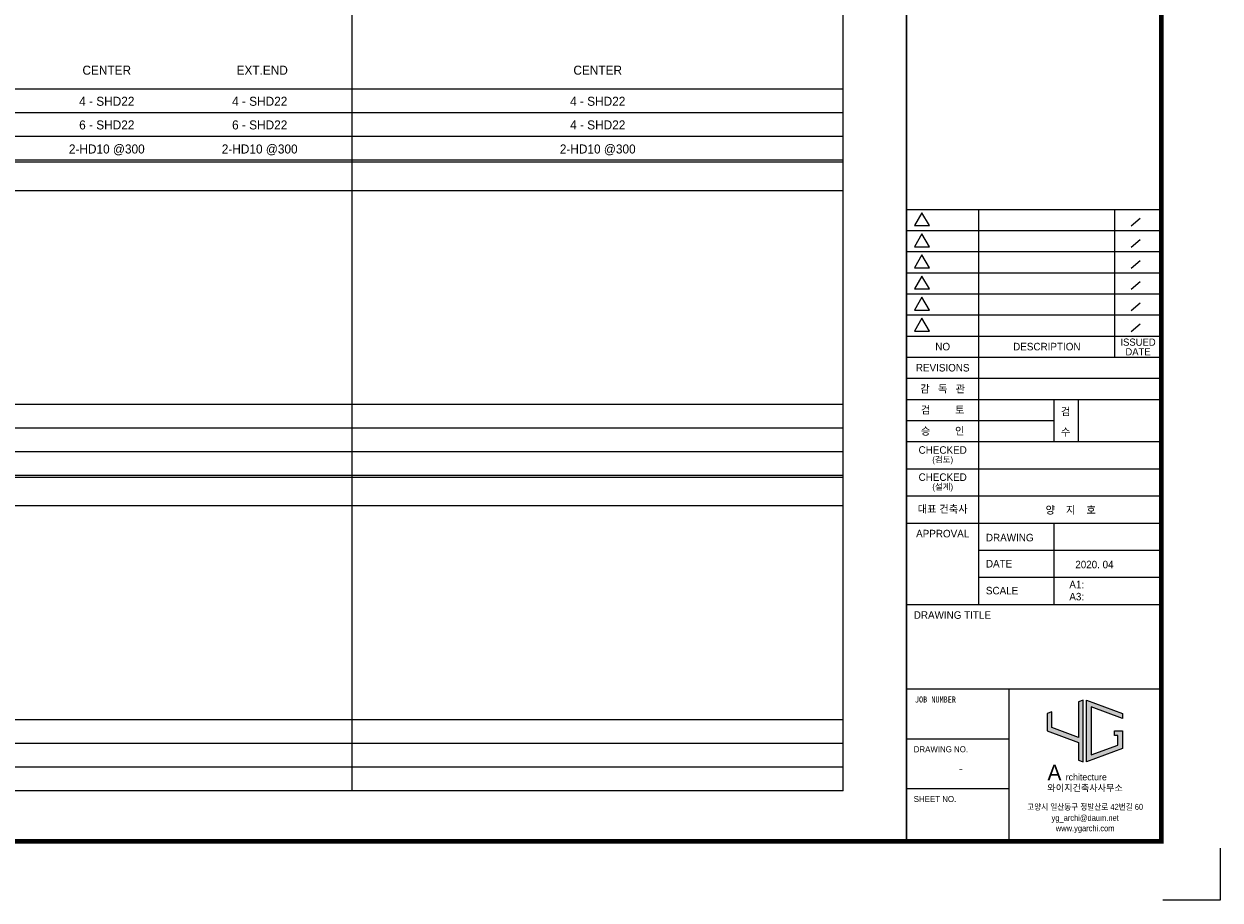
# Model space of a CAD drawing. Header units: millimetres. Extents: x 3445018 to 4174071, y -6064565 to -5122887.
# Tile 20 of 192: x 3682799 to 3694701, y -5842280 to -5833566. Entities that reach past the tile are written whole.
import ezdxf
from ezdxf.enums import TextEntityAlignment as Align

# ---------------------------------------------------------------- set-up
doc = ezdxf.new("R2010")
doc.units = ezdxf.units.MM
doc.header["$MEASUREMENT"] = 0
doc.layers.get('0').update_dxf_attribs({"linetype": 'CONTINUOUS'})
for name, color, linetype in [('0-TEX(타이틀)', 2, 'CONTINUOUS'), ('A_GE_FORM', 7, 'CONTINUOUS'), ('A_GE_TEXT', 3, 'CONTINUOUS'), ('guide', 9, 'CONTINUOUS'), ('문자', 2, 'CONTINUOUS')]:
    doc.layers.add(name, color=color, linetype=linetype)
doc.styles.add('굴림', font='txt')
doc.styles.add('나눔고딕', font='txt')
doc.styles.add('돋움', font='txt')
doc.styles.add('스타일1', font='HYWULM.TTF')

# ---------------------------------------------------------------- blocks, each defined once
blk = doc.blocks.new('werwwerw')
at = {"true_color": 0xf50000}
h = blk.add_hatch(color=1, dxfattribs=at)
h.dxf.hatch_style = 1
h.paths.add_polyline_path([(1770.34, 1804.71), (1770.34, 1809.72), (1768.84, 1809.16), (1768.84, 1803.61), (1778.84, 1799.9), (1778.84, 1794.35), (1780.34, 1793.79), (1780.34, 1813.42), (1778.84, 1812.87), (1778.84, 1801.5)])
h.paths.add_polyline_path([(1782.84, 1811.27), (1792.84, 1807.56), (1792.84, 1809.16), (1781.34, 1813.42), (1781.34, 1793.79), (1792.84, 1798.05), (1792.84, 1803.61), (1790.24, 1803.61), (1790.24, 1802.11), (1791.34, 1802.11), (1791.34, 1799.09), (1782.84, 1795.95)])
at = {"color": 1, "true_color": 0xf50000}
for points in [[(1770.34, 1809.72), (1768.84, 1809.16), (1768.84, 1803.61), (1778.84, 1799.9), (1778.84, 1794.35), (1780.34, 1793.79), (1780.34, 1813.42), (1778.84, 1812.87), (1778.84, 1801.5), (1770.34, 1804.71), (1770.34, 1809.72), (1768.84, 1809.16)], [(1790.24, 1803.61), (1792.84, 1803.61), (1792.84, 1798.05), (1781.34, 1793.79), (1781.34, 1813.42), (1792.84, 1809.16), (1792.84, 1807.56), (1782.84, 1811.27), (1782.84, 1795.95), (1791.34, 1799.09), (1791.34, 1802.11), (1790.24, 1802.11), (1790.24, 1802.11), (1790.24, 1803.61)]]:
    blk.add_lwpolyline(points, dxfattribs=at)
at = {"color": 1, "true_color": 0xf50000, "insert": (1768.9, 1792.85), "char_height": 5, "attachment_point": 1}
blk.add_mtext_dynamic_manual_height_columns('{\\fBroadway|b0|i0|c0|p82;A}', width=3.0726, gutter_width=12.5, heights=[0], dxfattribs=at)
at = {"insert": (1774.73, 1789.95), "char_height": 2.1, "attachment_point": 1}
blk.add_mtext_dynamic_manual_height_columns('{\\fBroadway|b0|i0|c0|p82;rchitecture}', width=17.5999, gutter_width=12.5, heights=[0], dxfattribs=at)
blk = doc.blocks.new('sheet _서영')
at = {"layer": 'A_GE_FORM', "color": 161}
for p, q in [((-361952.99, -1058829.43), (-361868.89, -1058829.43)), ((-361928.99, -1058960.43), (-361928.99, -1058829.43)), ((-361883.91, -1058878.43), (-361883.91, -1058829.43)), ((-361875.5, -1058832.51), (-361878.46, -1058835.03)), ((-361952.99, -1058836.43), (-361868.89, -1058836.43)), ((-361875.5, -1058839.51), (-361878.46, -1058842.03)), ((-361952.99, -1058843.43), (-361868.89, -1058843.43)), ((-361875.5, -1058846.51), (-361878.46, -1058849.03)), ((-361952.99, -1058850.43), (-361868.89, -1058850.43)), ((-361875.5, -1058853.51), (-361878.46, -1058856.03)), ((-361952.99, -1058857.43), (-361868.89, -1058857.43)), ((-361875.5, -1058860.51), (-361878.46, -1058863.03)), ((-361952.99, -1058864.43), (-361868.89, -1058864.43)), ((-361875.5, -1058867.51), (-361878.46, -1058870.03)), ((-361952.99, -1058871.43), (-361868.89, -1058871.43)), ((-361952.99, -1058878.43), (-361868.49, -1058878.43)), ((-361952.99, -1058885.43), (-361868.49, -1058885.43)), ((-361952.99, -1058892.43), (-361868.49, -1058892.43)), ((-361903.99, -1058906.43), (-361903.99, -1058892.43)), ((-361895.99, -1058906.43), (-361895.99, -1058892.43)), ((-361952.99, -1058899.43), (-361903.99, -1058899.43)), ((-361952.99, -1058906.43), (-361868.49, -1058906.43)), ((-361952.99, -1058915.43), (-361868.49, -1058915.43)), ((-361952.99, -1058924.43), (-361868.49, -1058924.43)), ((-361952.99, -1058933.43), (-361868.49, -1058933.43)), ((-361903.99, -1058960.43), (-361903.99, -1058933.43)), ((-361928.99, -1058942.43), (-361868.49, -1058942.43)), ((-361928.99, -1058951.43), (-361868.49, -1058951.43)), ((-361952.99, -1058960.43), (-361868.49, -1058960.43)), ((-361952.99, -1058988.43), (-361868.49, -1058988.43)), ((-361918.99, -1059038.93), (-361918.99, -1058988.43)), ((-361952.99, -1059004.93), (-361918.99, -1059004.93)), ((-361952.99, -1059021.43), (-361918.99, -1059021.43))]:
    blk.add_line(p, q, dxfattribs=at)
at = {"layer": 'A_GE_FORM'}
for p, q in [((-361848.99, -1059041.18), (-361848.99, -1059058.43)), ((-361848.99, -1059058.43), (-361867.99, -1059058.43))]:
    blk.add_line(p, q, dxfattribs=at)
at = {"layer": 'A_GE_FORM', "const_width": 1.5}
blk.add_lwpolyline([(-361868.49, -1059038.93), (-362670.49, -1059038.93), (-362670.49, -1058483.93), (-361868.49, -1058483.93)], close=True, dxfattribs=at)
at = {"layer": 'A_GE_FORM', "const_width": 0.6}
blk.add_lwpolyline([(-361952.99, -1059038.93), (-361952.99, -1058483.93)], dxfattribs=at)
at = {"layer": 'A_GE_FORM', "color": 7}
for points in [[(-361947.88, -1058830.55), (-361950.34, -1058834.82), (-361945.41, -1058834.82)], [(-361947.88, -1058837.55), (-361950.34, -1058841.82), (-361945.41, -1058841.82)], [(-361947.88, -1058844.55), (-361950.34, -1058848.82), (-361945.41, -1058848.82)], [(-361947.88, -1058851.55), (-361950.34, -1058855.82), (-361945.41, -1058855.82)], [(-361947.88, -1058858.55), (-361950.34, -1058862.82), (-361945.41, -1058862.82)], [(-361947.88, -1058865.55), (-361950.34, -1058869.82), (-361945.41, -1058869.82)]]:
    blk.add_lwpolyline(points, close=True, dxfattribs=at)
at = {"xscale": 1.04, "yscale": 1.04, "zscale": 1.04}
blk.add_blockref('werwwerw', (-363745.9, -1060878.12), dxfattribs=at)
at = {"insert": (-361906.28, -1059020.17), "char_height": 2.16, "attachment_point": 1, "line_spacing_factor": 0.9, "style": '스타일1'}
blk.add_mtext_dynamic_manual_height_columns('{\\f이사만루체 Medium|b0|i0|c129|p2;와이지건축사사무소}', width=30.417, gutter_width=10, heights=[0], dxfattribs=at)
at = {"layer": 'A_GE_TEXT'}
for s, height, style, p in [('NO', 2.5, '돋움', (-361940.99, -1058874.93)), ('DESCRIPTION', 2.5, '돋움', (-361906.45, -1058874.93)), ('ISSUED', 2.4, '돋움', (-361876.2, -1058873.45)), ('DATE', 2.4, '돋움', (-361876.2, -1058876.65)), ('REVISIONS', 2.5, '돋움', (-361940.99, -1058881.93)), ('감   독   관', 2.5, '돋움', (-361940.99, -1058888.93)), ('검         토', 2.5, '돋움', (-361940.99, -1058895.93)), ('승         인', 2.5, '돋움', (-361940.99, -1058902.93)), ('CHECKED', 2.5, '돋움', (-361940.99, -1058909.21)), ('(검토)', 2, '돋움', (-361940.99, -1058912.39)), ('CHECKED', 2.5, '돋움', (-361940.99, -1058918.21)), ('(설계)', 2, '돋움', (-361940.99, -1058921.39)), ('대표 건축사', 2.5, '돋움', (-361940.99, -1058928.78)), ('APPROVAL', 2.5, '돋움', (-361940.99, -1058936.93)), ('-', 2.5, '나눔고딕', (-361934.99, -1059014.93))]:
    blk.add_text(s, height=height, dxfattribs=dict(at, style=style)).set_placement(p, align=Align.MIDDLE_CENTER)
at = {"layer": 'A_GE_TEXT', "style": '돋움'}
for s, p in [('검', (-361901.77, -1058897.75)), ('수', (-361901.77, -1058904.47))]:
    blk.add_text(s, height=2.5, dxfattribs=at).set_placement(p)
at = {"layer": 'A_GE_TEXT'}
for s, height, style, p in [('DRAWING', 2.5, '돋움', (-361926.65, -1058938.25)), ('DATE', 2.5, '돋움', (-361926.65, -1058946.92)), ('SCALE', 2.5, '돋움', (-361926.65, -1058955.83)), ('A1:', 2.5, '돋움', (-361898.99, -1058953.83)), ('A3:', 2.5, '돋움', (-361898.99, -1058957.83)), ('DRAWING TITLE', 2.5, '돋움', (-361950.58, -1058963.93)), ('JOB NUMBER', 2, '나눔고딕', (-361950.2, -1058991.93)), ('DRAWING NO.', 2, '돋움', (-361950.59, -1059008.43)), ('SHEET NO.', 2, '돋움', (-361950.59, -1059024.93))]:
    blk.add_text(s, height=height, dxfattribs=dict(at, style=style)).set_placement(p, align=Align.MIDDLE_LEFT)
at = {"layer": 'A_GE_TEXT', "style": '돋움', "width": 0.9}
for s, p in [('고양시 일산동구 정발산로 42번길 60', (-361893.74, -1059027.54)), ('yg_archi@daum.net', (-361893.74, -1059031.18)), ('www.ygarchi.com', (-361893.74, -1059034.62))]:
    blk.add_text(s, height=2, dxfattribs=at).set_placement(p, align=Align.MIDDLE_CENTER)

msp = doc.modelspace()

# ---------------------------------------------------------------- linework, layer by layer
at = {"layer": 'guide'}
for p, q in [((3686066.504, -5841192.827), (3686066.504, -5825532.427)), ((3690951.504, -5841192.827), (3690951.504, -5825532.427)), ((3690951.504, -5834215.227), (3670461.504, -5834215.227)), ((3690951.504, -5834450.427), (3670461.504, -5834450.427)), ((3690951.504, -5834685.627), (3670461.504, -5834685.627)), ((3690951.504, -5834920.827), (3670461.504, -5834920.827)), ((3690951.504, -5834940.427), (3670461.504, -5834940.427)), ((3690951.504, -5835224.627), (3670461.504, -5835224.627)), ((3690951.504, -5837351.227), (3670461.504, -5837351.227)), ((3690951.504, -5837586.427), (3670461.504, -5837586.427)), ((3690951.504, -5837821.627), (3670461.504, -5837821.627)), ((3690951.504, -5838056.827), (3670461.504, -5838056.827)), ((3690951.504, -5838076.427), (3670461.504, -5838076.427)), ((3690951.504, -5838360.627), (3670461.504, -5838360.627)), ((3690951.504, -5840487.227), (3670461.504, -5840487.227)), ((3690951.504, -5840722.427), (3670461.504, -5840722.427)), ((3690951.504, -5840957.627), (3670461.504, -5840957.627)), ((3690951.504, -5841192.827), (3670461.504, -5841192.827))]:
    msp.add_line(p, q, dxfattribs=at)

# ---------------------------------------------------------------- block references
at = {"layer": '문자', "xscale": 30, "yscale": 30, "zscale": 30}
msp.add_blockref('sheet _서영', (14550171.1, 25929472.553), dxfattribs=at)

# ---------------------------------------------------------------- texts
at = {"layer": '0-TEX(타이틀)', "style": '굴림'}
for s, height, p in [('양    지    호', 75, (3693465.232, -5838400.898)), ('2020. 04', 74.6, (3693641.04, -5838943.048))]:
    msp.add_text(s, height=height, dxfattribs=at).set_placement(p, align=Align.MIDDLE_RIGHT)
at = {"layer": '문자', "style": '돋움'}
for s, p in [('CENTER', (3683623.944, -5834025.952)), ('EXT.END', (3685170.361, -5834025.958)), ('CENTER', (3688508.934, -5834025.956)), ('CENTER', (3688508.939, -5834025.954)), ('4 - SHD22', (3683623.939, -5834335.115)), ('4 - SHD22', (3685145.504, -5834335.115)), ('4 - SHD22', (3688508.809, -5834335.115)), ('6 - SHD22', (3683623.939, -5834570.315)), ('6 - SHD22', (3685145.504, -5834570.315)), ('4 - SHD22', (3688508.939, -5834570.315)), ('2-HD10 @300', (3683623.939, -5834809.724)), ('2-HD10 @300', (3685145.504, -5834809.724)), ('2-HD10 @300', (3688508.939, -5834809.724)), ('2-HD10 @300', (3688508.939, -5834809.724))]:
    msp.add_text(s, height=90, dxfattribs=at).set_placement(p, align=Align.MIDDLE_CENTER)

doc.saveas('drawing.dxf')
